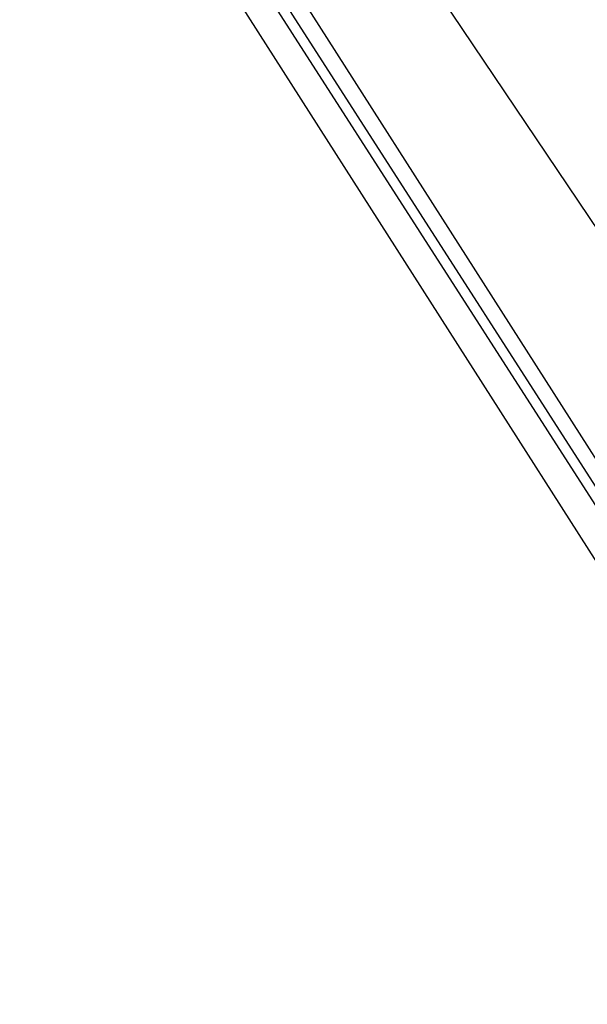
# Model space of a CAD drawing. Header units: feet. Extents: x -79 to 198, y -22 to 181.
# Tile 35 of 256: x 24.833 to 25.255, y 24.926 to 25.657. Entities that reach past the tile are written whole.
import ezdxf

# ---------------------------------------------------------------- set-up
doc = ezdxf.new("R2010")
doc.units = ezdxf.units.FT
doc.layers.add('A-LINEA', color=7, linetype='CONTINUOUS')

msp = doc.modelspace()

# ---------------------------------------------------------------- linework, layer by layer
at = {"layer": 'A-LINEA'}
msp.add_line((22.9956, 28.8755), (26.704, 23.3541), dxfattribs=at)
msp.add_line((22.9956, 28.8755), (26.704, 23.3541), dxfattribs=at)
for points in [[(23.1733, 28.5244), (25.2933, 25.2044), (25.3067, 25.1911), (25.32, 25.2044), (23.1867, 28.5244), (23.1867, 28.5378), (23.1733, 28.5244)], [(23.1733, 28.5244), (25.2933, 25.2044), (25.3067, 25.1911), (25.32, 25.2044), (23.1867, 28.5244), (23.1867, 28.5378), (23.1733, 28.5244)], [(23.1867, 28.5378), (25.32, 25.2178), (25.32, 25.2044), (25.3333, 25.2178), (23.2133, 28.5378), (23.2, 28.5378), (23.1867, 28.5378)], [(23.1867, 28.5378), (25.32, 25.2178), (25.32, 25.2044), (25.3333, 25.2178), (23.2133, 28.5378), (23.2, 28.5378), (23.1867, 28.5378)]]:
    msp.add_lwpolyline(points, dxfattribs=at)

doc.saveas('drawing.dxf')
